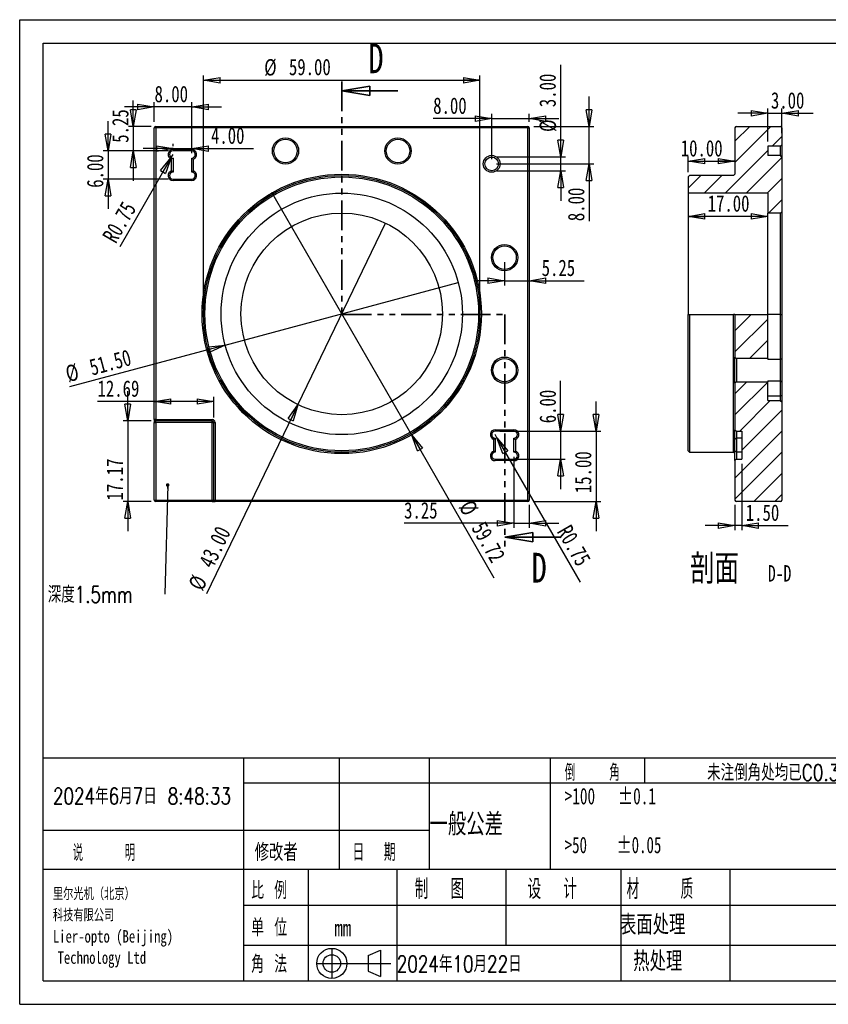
# Model space of a CAD drawing. Header units: millimetres. Extents: x 0 to 297, y 0 to 210.
# Tile 1 of 2: x 0 to 173, y 0 to 210. Entities that reach past the tile are written whole.
import ezdxf

# ---------------------------------------------------------------- set-up
doc = ezdxf.new("R2010")
doc.units = ezdxf.units.MM
doc.linetypes.add('PHANTOM', pattern=[12.7, 6.35, -1.27, 1.27, -1.27, 1.27, -1.27])
doc.layers.add('图层0', color=7, linetype='Continuous', lineweight=25)
doc.styles.add('SLDTEXTSTYLE0', font='TXT', dxfattribs={"width": 0.666667, "bigfont": 'bigfont'})
doc.styles.add('SLDTEXTSTYLE1', font='TXT', dxfattribs={"width": 0.75, "bigfont": 'bigfont'})
doc.styles.add('SLDTEXTSTYLE10', font='TXT', dxfattribs={"width": 0.7})
doc.styles.add('SLDTEXTSTYLE2', font='TXT', dxfattribs={"width": 0.583333, "bigfont": 'bigfont'})
doc.styles.add('SLDTEXTSTYLE3', font='TXT', dxfattribs={"width": 0.681818})
doc.styles.add('SLDTEXTSTYLE4', font='TXT', dxfattribs={"width": 0.666667})
doc.styles.add('SLDTEXTSTYLE7', font='TXT', dxfattribs={"width": 0.625, "bigfont": 'bigfont'})
doc.styles.add('SLDTEXTSTYLE8', font='TXT', dxfattribs={"width": 0.571429, "bigfont": 'bigfont'})
doc.styles.add('SLDTEXTSTYLE9', font='TXT', dxfattribs={"width": 0.75})
doc.dimstyles.new('SLDDIMSTYLE0', dxfattribs={"dimtxt": 3.5, "dimasz": 3.556, "dimexe": 0, "dimexo": 0.0625, "dimgap": 0.875, "dimtad": 1, "dimrnd": 1e-09, "dimzin": 4, "dimdsep": 46, "dimtxsty": 'SLDTEXTSTYLE9', "dimblk1": 'CLOSED', "dimblk2": 'CLOSED', "dimsah": 1, "dimcen": 0.09, "dimadec": 0, "dimazin": 1, "dimtfac": 1, "dimtofl": 0, "dimtmove": 0, "dimatfit": 3, "dimldrblk": 'CLOSED', "dimfxl": 0, "dimfrac": 2, "dimtolj": 1, "dimtzin": 12, "dimarcsym": 0})
doc.dimstyles.new('SLDDIMSTYLE1', dxfattribs={"dimtxt": 3.5, "dimasz": 3.556, "dimexe": 0, "dimexo": 0.0625, "dimgap": 0.875, "dimtad": 1, "dimrnd": 1e-09, "dimzin": 12, "dimdsep": 46, "dimtxsty": 'SLDTEXTSTYLE9', "dimblk1": 'NONE', "dimblk2": 'CLOSED', "dimsah": 1, "dimcen": 0, "dimadec": 0, "dimazin": 3, "dimtfac": 1, "dimtmove": 0, "dimatfit": 3, "dimldrblk": 'NONE', "dimfxl": 0, "dimfrac": 2, "dimtolj": 1, "dimtzin": 12, "dimarcsym": 0})
doc.dimstyles.new('SLDDIMSTYLE2', dxfattribs={"dimtxt": 3.5, "dimasz": 3.556, "dimexe": 0, "dimexo": 0.0625, "dimgap": 0.875, "dimtad": 1, "dimrnd": 1e-09, "dimzin": 4, "dimdsep": 46, "dimtxsty": 'SLDTEXTSTYLE9', "dimblk1": 'CLOSED', "dimblk2": 'CLOSED', "dimsah": 1, "dimcen": 0.09, "dimadec": 0, "dimazin": 1, "dimtfac": 1, "dimtmove": 0, "dimatfit": 0, "dimldrblk": 'CLOSED', "dimfxl": 0, "dimfrac": 2, "dimtolj": 1, "dimtzin": 12, "dimarcsym": 0})
doc.dimstyles.new('SLDDIMSTYLE3', dxfattribs={"dimtxt": 3.5, "dimasz": 3.556, "dimexe": 0, "dimexo": 0.0625, "dimgap": 0.875, "dimtad": 1, "dimrnd": 1e-09, "dimdsep": 46, "dimtxsty": 'SLDTEXTSTYLE9', "dimblk1": 'CLOSED', "dimblk2": 'CLOSED', "dimsah": 1, "dimcen": 0, "dimadec": 0, "dimazin": 2, "dimtfac": 1, "dimtofl": 0, "dimtmove": 0, "dimatfit": 3, "dimldrblk": 'CLOSED', "dimfxl": 0, "dimfrac": 2, "dimtolj": 1, "dimtzin": 12, "dimarcsym": 0})
doc.dimstyles.new('SLDDIMSTYLE4', dxfattribs={"dimtxt": 3.5, "dimasz": 3.556, "dimexe": 0, "dimexo": 0.0625, "dimgap": 0.875, "dimtad": 1, "dimrnd": 1e-09, "dimzin": 4, "dimdsep": 46, "dimtxsty": 'SLDTEXTSTYLE9', "dimblk1": 'NONE', "dimblk2": 'CLOSED', "dimsah": 1, "dimcen": 0, "dimadec": 0, "dimazin": 1, "dimtfac": 1, "dimtmove": 0, "dimatfit": 3, "dimldrblk": 'NONE', "dimfxl": 0, "dimfrac": 2, "dimtolj": 1, "dimtzin": 12, "dimarcsym": 0})
doc.dimstyles.new('SLDDIMSTYLE5', dxfattribs={"dimtxt": 3.5, "dimasz": 3.556, "dimexe": 0, "dimexo": 0.0625, "dimgap": 0.875, "dimtad": 1, "dimrnd": 1e-09, "dimzin": 12, "dimdsep": 46, "dimtxsty": 'SLDTEXTSTYLE9', "dimblk1": 'CLOSED', "dimblk2": 'CLOSED', "dimsah": 1, "dimcen": 0.09, "dimadec": 0, "dimazin": 3, "dimtfac": 1, "dimtmove": 0, "dimatfit": 0, "dimldrblk": 'CLOSED', "dimfxl": 0, "dimfrac": 2, "dimtolj": 1, "dimtzin": 12, "dimarcsym": 0})
doc.dimstyles.new('SLDDIMSTYLE6', dxfattribs={"dimtxt": 3.5, "dimasz": 3.556, "dimexe": 0, "dimexo": 0.0625, "dimgap": 0.875, "dimtad": 1, "dimrnd": 1e-09, "dimzin": 12, "dimdsep": 46, "dimtxsty": 'SLDTEXTSTYLE9', "dimblk1": 'CLOSED', "dimblk2": 'CLOSED', "dimsah": 1, "dimcen": 0.09, "dimadec": 0, "dimazin": 3, "dimtfac": 1, "dimtofl": 0, "dimtmove": 0, "dimatfit": 3, "dimldrblk": 'CLOSED', "dimfxl": 0, "dimfrac": 2, "dimtolj": 1, "dimtzin": 12, "dimarcsym": 0})
doc.dimstyles.new('SLDDIMSTYLE7', dxfattribs={"dimtxt": 0.18, "dimasz": 0.762, "dimexe": 0, "dimexo": 0.0625, "dimgap": 0, "dimtad": 0, "dimtih": 1, "dimtoh": 1, "dimdec": 0, "dimrnd": 1e-09, "dimzin": 0, "dimdsep": 46, "dimtxsty": 'Standard', "dimblk1": 'DOT', "dimblk2": 'DOT', "dimsah": 1, "dimcen": 0.09, "dimadec": 0, "dimazin": 0, "dimtfac": 0.762, "dimtdec": 0, "dimtofl": 0, "dimtmove": 0, "dimatfit": 3, "dimldrblk": 'DOT', "dimfxl": 0, "dimfrac": 2, "dimtolj": 1, "dimtzin": 0, "dimarcsym": 0})

# ---------------------------------------------------------------- blocks, each defined once
blk = doc.blocks.new('_Closed')
at = {"color": 0, "linetype": 'ByBlock', "lineweight": -2}
for p, q in [((-1, 0.166667), (0, 0)), ((-1, 0.166667), (-1, -0.166667)), ((0, 0), (-1, -0.166667)), ((0, 0), (-1, 0))]:
    blk.add_line(p, q, dxfattribs=at)
blk = doc.blocks.new('_D')
at = {"layer": '图层0'}
for p, q in [((39.23, 148.25), (39.23, 198.09)), ((98.23, 148.25), (98.23, 198.09)), ((39.23, 197.09), (98.23, 197.09))]:
    blk.add_line(p, q, dxfattribs=at)
at = {"layer": '图层0', "xscale": 3.556, "yscale": 3.556, "rotation": 180.0000000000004}
blk.add_blockref('_Closed', (39.23, 197.09, 10.09), dxfattribs=at)
at = {"layer": '图层0', "xscale": 3.556, "yscale": 3.556}
blk.add_blockref('_Closed', (98.23, 197.09, 10.09), dxfattribs=at)
at = {"layer": '图层0', "char_height": 3.5, "attachment_point": 1, "style": 'SLDTEXTSTYLE9'}
for s, insert in [('%%c', (52.18, 201.6)), ('59.00', (57.46, 201.66))]:
    blk.add_mtext(s, dxfattribs=dict(at, insert=insert))
blk = doc.blocks.new('_D_1')
at = {"layer": '图层0'}
for q in [(53.8, 173.11), (101.21, 90.99)]:
    blk.add_line((83.65, 121.39), q, dxfattribs=at)
at = {"layer": '图层0', "xscale": 3.556, "yscale": 3.556, "rotation": 120.0000000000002}
blk.add_blockref('_Closed', (83.65, 121.39, 10.09), dxfattribs=at)
at = {"layer": '图层0', "char_height": 3.5, "attachment_point": 1, "rotation": 300, "style": 'SLDTEXTSTYLE9'}
for s, insert in [('%%c', (96.65, 107.9)), ('59.72', (99.34, 103.35))]:
    blk.add_mtext(s, dxfattribs=dict(at, insert=insert))
blk = doc.blocks.new('_None')
blk = doc.blocks.new('_D_2')
at = {"layer": '图层0'}
for p, q in [((32.73, 183), (32.73, 183.51)), ((36.73, 183), (36.73, 183.51)), ((32.73, 182.51), (26.38, 182.51)), ((32.73, 182.51), (36.73, 182.51)), ((36.73, 182.51), (49.88, 182.51))]:
    blk.add_line(p, q, dxfattribs=at)
at = {"layer": '图层0', "xscale": 3.556, "yscale": 3.556}
blk.add_blockref('_Closed', (32.73, 182.51, 0.09), dxfattribs=at)
at = {"layer": '图层0', "xscale": 3.556, "yscale": 3.556, "rotation": 180.0000000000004}
blk.add_blockref('_Closed', (36.73, 182.51, 0.09), dxfattribs=at)
at = {"layer": '图层0', "insert": (40.83, 187.03), "char_height": 3.5, "attachment_point": 1, "style": 'SLDTEXTSTYLE9'}
blk.add_mtext('4.00', dxfattribs=at)
blk = doc.blocks.new('_D_3')
at = {"layer": '图层0'}
for p, q in [((18.85, 182), (18.85, 188.35)), ((31.73, 182), (17.85, 182)), ((18.85, 182), (18.85, 176)), ((31.73, 176), (17.85, 176)), ((18.85, 176), (18.85, 169.65))]:
    blk.add_line(p, q, dxfattribs=at)
at = {"layer": '图层0', "xscale": 3.556, "yscale": 3.556}
for p, rotation in [((18.85, 182, 0.09), 270.0000000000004), ((18.85, 176, 0.09), 90.0000000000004)]:
    blk.add_blockref('_Closed', p, dxfattribs=dict(at, rotation=rotation))
at = {"layer": '图层0', "insert": (14.34, 174.15), "char_height": 3.5, "attachment_point": 1, "rotation": 90, "style": 'SLDTEXTSTYLE9'}
blk.add_mtext('6.00', dxfattribs=at)
blk = doc.blocks.new('_D_4')
at = {"layer": '图层0'}
for p, q in [((28.73, 191.39), (22.38, 191.39)), ((28.73, 188.25), (28.73, 192.39)), ((36.73, 191.39), (28.73, 191.39)), ((36.73, 181.5), (36.73, 192.39)), ((36.73, 191.39), (43.08, 191.39))]:
    blk.add_line(p, q, dxfattribs=at)
at = {"layer": '图层0', "xscale": 3.556, "yscale": 3.556}
blk.add_blockref('_Closed', (28.73, 191.39, 0.09), dxfattribs=at)
at = {"layer": '图层0', "xscale": 3.556, "yscale": 3.556, "rotation": 180.0000000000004}
blk.add_blockref('_Closed', (36.73, 191.39, 0.09), dxfattribs=at)
at = {"layer": '图层0', "insert": (28.78, 195.9), "char_height": 3.5, "attachment_point": 1, "style": 'SLDTEXTSTYLE9'}
blk.add_mtext('8.00', dxfattribs=at)
blk = doc.blocks.new('_D_5')
at = {"layer": '图层0'}
for q in [(21.37, 161.58), (32.73, 181.25)]:
    blk.add_line((32.35, 180.6), q, dxfattribs=at)
at = {"layer": '图层0', "xscale": 3.556, "yscale": 3.556, "rotation": 60.00000000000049}
blk.add_blockref('_Closed', (32.35, 180.6, 0.09), dxfattribs=at)
at = {"layer": '图层0', "insert": (17.49, 163.82), "char_height": 3.5, "attachment_point": 1, "rotation": 60, "style": 'SLDTEXTSTYLE9'}
blk.add_mtext('R0.75', dxfattribs=at)
blk = doc.blocks.new('_D_6')
at = {"layer": '图层0'}
for p, q in [((115.43, 122.25), (115.43, 132.98)), ((102.48, 122.25), (116.43, 122.25)), ((115.43, 122.25), (115.43, 116.25)), ((102.48, 116.25), (116.43, 116.25)), ((115.43, 116.25), (115.43, 109.9))]:
    blk.add_line(p, q, dxfattribs=at)
at = {"layer": '图层0', "xscale": 3.556, "yscale": 3.556}
for p, rotation in [((115.43, 122.25, 0.09), 270.0000000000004), ((115.43, 116.25, 0.09), 90.0000000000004)]:
    blk.add_blockref('_Closed', p, dxfattribs=dict(at, rotation=rotation))
at = {"layer": '图层0', "insert": (110.92, 123.93), "char_height": 3.5, "attachment_point": 1, "rotation": 90, "style": 'SLDTEXTSTYLE9'}
blk.add_mtext('6.00', dxfattribs=at)
blk = doc.blocks.new('_D_7')
at = {"layer": '图层0'}
for q in [(101.48, 121.5), (119.63, 90.05)]:
    blk.add_line((101.85, 120.85), q, dxfattribs=at)
at = {"layer": '图层0', "xscale": 3.556, "yscale": 3.556, "rotation": 120.0000000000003}
blk.add_blockref('_Closed', (101.85, 120.85, 0.09), dxfattribs=at)
at = {"layer": '图层0', "insert": (117.59, 102.59), "char_height": 3.5, "attachment_point": 1, "rotation": 300, "style": 'SLDTEXTSTYLE9'}
blk.add_mtext('R0.75', dxfattribs=at)
blk = doc.blocks.new('_D_8')
at = {"layer": '图层0'}
for p, q in [((123, 122.25), (123, 128.6)), ((106.48, 122.25), (124, 122.25)), ((123, 122.25), (123, 107.25)), ((109.73, 107.25), (124, 107.25)), ((123, 107.25), (123, 100.9))]:
    blk.add_line(p, q, dxfattribs=at)
at = {"layer": '图层0', "xscale": 3.556, "yscale": 3.556}
for p, rotation in [((123, 122.25, 0.09), 270.0000000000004), ((123, 107.25, 0.09), 90.0000000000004)]:
    blk.add_blockref('_Closed', p, dxfattribs=dict(at, rotation=rotation))
at = {"layer": '图层0', "insert": (118.48, 109.02), "char_height": 3.5, "attachment_point": 1, "rotation": 90, "style": 'SLDTEXTSTYLE9'}
blk.add_mtext('15.00', dxfattribs=at)
blk = doc.blocks.new('_D_9')
at = {"layer": '图层0'}
for p, q in [((115.46, 180.75), (115.46, 200.39)), ((101.73, 180.75), (116.46, 180.75)), ((115.46, 177.75), (115.46, 180.75)), ((101.73, 177.75), (116.46, 177.75)), ((115.46, 177.75), (115.46, 171.4))]:
    blk.add_line(p, q, dxfattribs=at)
at = {"layer": '图层0', "xscale": 3.556, "yscale": 3.556}
for p, rotation in [((115.46, 180.75, 0.09), 270.0000000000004), ((115.46, 177.75, 0.09), 90.0000000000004)]:
    blk.add_blockref('_Closed', p, dxfattribs=dict(at, rotation=rotation))
at = {"layer": '图层0', "char_height": 3.5, "attachment_point": 1, "rotation": 90, "style": 'SLDTEXTSTYLE9'}
for s, insert in [('3.00', (110.89, 191.34)), ('%%c', (110.95, 186.06))]:
    blk.add_mtext(s, dxfattribs=dict(at, insert=insert))
blk = doc.blocks.new('_D_10')
at = {"layer": '图层0'}
for p, q in [((121.5, 187.25), (121.5, 193.6)), ((109.73, 187.25), (122.5, 187.25)), ((121.5, 179.25), (121.5, 187.25)), ((101.73, 179.25), (122.5, 179.25)), ((121.5, 179.25), (121.5, 167.03))]:
    blk.add_line(p, q, dxfattribs=at)
at = {"layer": '图层0', "xscale": 3.556, "yscale": 3.556}
for p, rotation in [((121.5, 187.25, 0.09), 270.0000000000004), ((121.5, 179.25, 0.09), 90.0000000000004)]:
    blk.add_blockref('_Closed', p, dxfattribs=dict(at, rotation=rotation))
at = {"layer": '图层0', "insert": (116.99, 167.03), "char_height": 3.5, "attachment_point": 1, "rotation": 90, "style": 'SLDTEXTSTYLE9'}
blk.add_mtext('8.00', dxfattribs=at)
blk = doc.blocks.new('_D_11')
at = {"layer": '图层0'}
for p, q in [((100.73, 180.25), (100.73, 189.91)), ((108.73, 188.25), (108.73, 189.91)), ((100.73, 188.91), (88.24, 188.91)), ((100.73, 188.91), (108.73, 188.91)), ((108.73, 188.91), (115.08, 188.91))]:
    blk.add_line(p, q, dxfattribs=at)
at = {"layer": '图层0', "xscale": 3.556, "yscale": 3.556}
blk.add_blockref('_Closed', (100.73, 188.91, 0.09), dxfattribs=at)
at = {"layer": '图层0', "xscale": 3.556, "yscale": 3.556, "rotation": 180.0000000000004}
blk.add_blockref('_Closed', (108.73, 188.91, 0.09), dxfattribs=at)
at = {"layer": '图层0', "insert": (88.24, 193.42), "char_height": 3.5, "attachment_point": 1, "style": 'SLDTEXTSTYLE9'}
blk.add_mtext('8.00', dxfattribs=at)
blk = doc.blocks.new('_D_12')
at = {"layer": '图层0'}
for q in [(93.6, 153.92), (10.63, 131.68)]:
    blk.add_line((43.85, 140.59), q, dxfattribs=at)
at = {"layer": '图层0', "xscale": 3.556, "yscale": 3.556, "rotation": 15.00000000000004}
blk.add_blockref('_Closed', (43.85, 140.59, -10.01), dxfattribs=at)
at = {"layer": '图层0', "char_height": 3.5, "attachment_point": 1, "rotation": 15, "style": 'SLDTEXTSTYLE9'}
for s, insert in [('51.50', (14.55, 137.46)), ('%%c', (9.46, 136.04))]:
    blk.add_mtext(s, dxfattribs=dict(at, insert=insert))
blk = doc.blocks.new('_D_13')
at = {"layer": '图层0'}
for q in [(78.07, 166.61), (39.9, 87.53)]:
    blk.add_line((59.38, 127.89), q, dxfattribs=at)
at = {"layer": '图层0', "xscale": 3.556, "yscale": 3.556, "rotation": 64.23899729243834}
blk.add_blockref('_Closed', (59.38, 127.89, -10.01), dxfattribs=at)
at = {"layer": '图层0', "char_height": 3.5, "attachment_point": 1, "rotation": 64.239, "style": 'SLDTEXTSTYLE9'}
for s, insert in [('43.00', (38.09, 94.27)), ('%%c', (35.84, 89.49))]:
    blk.add_mtext(s, dxfattribs=dict(at, insert=insert))
blk = doc.blocks.new('_D_14')
at = {"layer": '图层0'}
for p, q in [((103.48, 158.25), (103.48, 153.32)), ((103.48, 154.32), (97.13, 154.32)), ((103.48, 154.32), (108.73, 154.32)), ((108.73, 154.32), (120.44, 154.32))]:
    blk.add_line(p, q, dxfattribs=at)
at = {"layer": '图层0', "xscale": 3.556, "yscale": 3.556}
blk.add_blockref('_Closed', (103.48, 154.32, -10.01), dxfattribs=at)
at = {"layer": '图层0', "xscale": 3.556, "yscale": 3.556, "rotation": 180.0000000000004}
blk.add_blockref('_Closed', (108.73, 154.32, -10.01), dxfattribs=at)
at = {"layer": '图层0', "insert": (111.39, 158.83), "char_height": 3.5, "attachment_point": 1, "style": 'SLDTEXTSTYLE9'}
blk.add_mtext('5.25', dxfattribs=at)
blk = doc.blocks.new('_D_15')
at = {"layer": '图层0'}
for p, q in [((105.48, 116.75), (105.48, 101.59)), ((108.73, 106.55), (108.73, 101.59)), ((105.48, 102.59), (82.03, 102.59)), ((105.48, 102.59), (108.73, 102.59)), ((108.73, 102.59), (115.08, 102.59))]:
    blk.add_line(p, q, dxfattribs=at)
at = {"layer": '图层0', "xscale": 3.556, "yscale": 3.556}
blk.add_blockref('_Closed', (105.48, 102.59, -10.01), dxfattribs=at)
at = {"layer": '图层0', "xscale": 3.556, "yscale": 3.556, "rotation": 180.0000000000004}
blk.add_blockref('_Closed', (108.73, 102.59, -10.01), dxfattribs=at)
at = {"layer": '图层0', "insert": (82.03, 107.1), "char_height": 3.5, "attachment_point": 1, "style": 'SLDTEXTSTYLE9'}
blk.add_mtext('3.25', dxfattribs=at)
blk = doc.blocks.new('_D_16')
at = {"layer": '图层0'}
for p, q in [((24.23, 187.25), (24.23, 192.8)), ((28.03, 187.25), (23.23, 187.25)), ((24.23, 187.25), (24.23, 182)), ((31.73, 182), (23.23, 182)), ((24.23, 182), (24.23, 175.65))]:
    blk.add_line(p, q, dxfattribs=at)
at = {"layer": '图层0', "xscale": 3.556, "yscale": 3.556}
for p, rotation in [((24.23, 187.25, -10.01), 270.0000000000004), ((24.23, 182, -10.01), 90.0000000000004)]:
    blk.add_blockref('_Closed', p, dxfattribs=dict(at, rotation=rotation))
at = {"layer": '图层0', "insert": (19.72, 183.75), "char_height": 3.5, "attachment_point": 1, "rotation": 90, "style": 'SLDTEXTSTYLE9'}
blk.add_mtext('5.25', dxfattribs=at)
blk = doc.blocks.new('_D_17')
at = {"layer": '图层0'}
for p, q in [((23.05, 124.42), (23.05, 130.77)), ((28.03, 124.42), (22.05, 124.42)), ((23.05, 124.42), (23.05, 107.25)), ((28.03, 107.25), (22.05, 107.25)), ((23.05, 107.25), (23.05, 100.9))]:
    blk.add_line(p, q, dxfattribs=at)
at = {"layer": '图层0', "xscale": 3.556, "yscale": 3.556}
for p, rotation in [((23.05, 124.42, -10.01), 270.0000000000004), ((23.05, 107.25, -10.01), 90.0000000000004)]:
    blk.add_blockref('_Closed', p, dxfattribs=dict(at, rotation=rotation))
at = {"layer": '图层0', "insert": (18.54, 107.46), "char_height": 3.5, "attachment_point": 1, "rotation": 90, "style": 'SLDTEXTSTYLE9'}
blk.add_mtext('17.17', dxfattribs=at)
blk = doc.blocks.new('_D_18')
at = {"layer": '图层0'}
for p, q in [((28.73, 128.57), (16.61, 128.57)), ((41.41, 128.57), (28.73, 128.57)), ((41.41, 125.12), (41.41, 129.57))]:
    blk.add_line(p, q, dxfattribs=at)
at = {"layer": '图层0', "xscale": 3.556, "yscale": 3.556, "rotation": 180.0000000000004}
blk.add_blockref('_Closed', (28.73, 128.57, -10.01), dxfattribs=at)
at = {"layer": '图层0', "xscale": 3.556, "yscale": 3.556}
blk.add_blockref('_Closed', (41.41, 128.57, -10.01), dxfattribs=at)
at = {"layer": '图层0', "insert": (16.61, 133.08), "char_height": 3.5, "attachment_point": 1, "style": 'SLDTEXTSTYLE9'}
blk.add_mtext('12.69', dxfattribs=at)
blk = doc.blocks.new('SW_NOTE_0')
at = {"layer": '图层0', "color": 0, "insert": (-24.98, 1.7), "char_height": 3.5, "attachment_point": 1, "style": 'SLDTEXTSTYLE1'}
blk.add_mtext('深度1.5mm', dxfattribs=at)
blk = doc.blocks.new('_Dot')
at = {"color": 0, "linetype": 'ByBlock', "lineweight": -2}
blk.add_line((-0.5, 0), (-1, 0), dxfattribs=at)
at = {"color": 0, "linetype": 'ByBlock', "const_width": 0.5}
blk.add_lwpolyline([(-0.25, 0, 1), (0.25, 0, 1)], format="xyb", close=True, dxfattribs=at)
blk = doc.blocks.new('_D_27')
at = {"layer": '图层0'}
for p, q in [((142.63, 177.45), (142.63, 180.82)), ((142.63, 179.82), (152.63, 179.82))]:
    blk.add_line(p, q, dxfattribs=at)
at = {"layer": '图层0', "xscale": 3.556, "yscale": 3.556, "rotation": 180.0000000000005}
blk.add_blockref('_Closed', (142.63, 179.82, 36.98), dxfattribs=at)
at = {"layer": '图层0', "xscale": 3.556, "yscale": 3.556}
blk.add_blockref('_Closed', (152.63, 179.82, 36.98), dxfattribs=at)
at = {"layer": '图层0', "insert": (141.07, 184.33), "char_height": 3.5, "attachment_point": 1, "style": 'SLDTEXTSTYLE9'}
blk.add_mtext('10.00', dxfattribs=at)
blk = doc.blocks.new('_D_28')
at = {"layer": '图层0'}
blk.add_line((159.63, 168.05), (142.63, 168.05), dxfattribs=at)
at = {"layer": '图层0', "xscale": 3.556, "yscale": 3.556, "rotation": 180.0000000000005}
blk.add_blockref('_Closed', (142.63, 168.05, 36.98), dxfattribs=at)
at = {"layer": '图层0', "xscale": 3.556, "yscale": 3.556}
blk.add_blockref('_Closed', (159.63, 168.05, 36.98), dxfattribs=at)
at = {"layer": '图层0', "insert": (146.81, 172.56), "char_height": 3.5, "attachment_point": 1, "style": 'SLDTEXTSTYLE9'}
blk.add_mtext('17.00', dxfattribs=at)
blk = doc.blocks.new('_D_29')
at = {"layer": '图层0'}
for p, q in [((154.13, 115.25), (154.13, 101.1)), ((152.63, 106.55), (152.63, 101.1)), ((152.63, 102.1), (146.28, 102.1)), ((154.13, 102.1), (152.63, 102.1)), ((154.13, 102.1), (164.01, 102.1))]:
    blk.add_line(p, q, dxfattribs=at)
at = {"layer": '图层0', "xscale": 3.556, "yscale": 3.556}
blk.add_blockref('_Closed', (152.63, 102.1, 36.98), dxfattribs=at)
at = {"layer": '图层0', "xscale": 3.556, "yscale": 3.556, "rotation": 180.0000000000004}
blk.add_blockref('_Closed', (154.13, 102.1, 36.98), dxfattribs=at)
at = {"layer": '图层0', "insert": (154.95, 106.61), "char_height": 3.5, "attachment_point": 1, "style": 'SLDTEXTSTYLE9'}
blk.add_mtext('1.50', dxfattribs=at)
blk = doc.blocks.new('_D_30')
at = {"layer": '图层0'}
for p, q in [((159.63, 190.03), (153.28, 190.03)), ((159.63, 184), (159.63, 191.03)), ((159.63, 190.03), (162.63, 190.03)), ((162.63, 185.8), (162.63, 191.03)), ((162.63, 190.03), (169.36, 190.03))]:
    blk.add_line(p, q, dxfattribs=at)
at = {"layer": '图层0', "xscale": 3.556, "yscale": 3.556}
blk.add_blockref('_Closed', (159.63, 190.03, 36.98), dxfattribs=at)
at = {"layer": '图层0', "xscale": 3.556, "yscale": 3.556, "rotation": 180.0000000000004}
blk.add_blockref('_Closed', (162.63, 190.03, 36.98), dxfattribs=at)
at = {"layer": '图层0', "insert": (160.31, 194.54), "char_height": 3.5, "attachment_point": 1, "style": 'SLDTEXTSTYLE9'}
blk.add_mtext('3.00', dxfattribs=at)

msp = doc.modelspace()

# ---------------------------------------------------------------- hatches: boundary and pattern name
at = {"layer": '图层0', "linetype": 'Continuous', "lineweight": 18}
h = msp.add_hatch(dxfattribs=at)
h.set_pattern_fill('ANSI31', color=256, angle=3e-322, style=0)
edge = h.paths.add_edge_path(flags=0)
edge.add_line((159.631, 183.001), (162.331, 183.001))
edge.add_line((162.331, 183.001), (162.631, 183.301))
edge.add_line((162.631, 183.301), (162.631, 186.951))
edge.add_arc((162.331, 186.951), 0.3, 0, 90)
edge.add_line((162.331, 187.251), (152.931, 187.251))
edge.add_arc((152.931, 186.951), 0.3, 90, 180)
edge.add_line((152.631, 186.951), (152.631, 177.051))
edge.add_line((152.631, 177.051), (152.331, 176.751))
edge.add_line((152.331, 176.751), (142.931, 176.751))
edge.add_line((142.931, 176.751), (142.631, 176.451))
edge.add_line((142.631, 176.451), (142.631, 173.001))
edge.add_line((142.631, 173.001), (159.631, 173.001))
edge.add_line((159.631, 173.001), (159.631, 168.751))
edge.add_line((159.631, 168.751), (162.331, 168.751))
edge.add_line((162.331, 168.751), (162.631, 169.051))
edge.add_line((162.631, 169.051), (162.631, 180.701))
edge.add_line((162.631, 180.701), (162.331, 181.001))
edge.add_line((162.331, 181.001), (159.631, 181.001))
edge.add_line((159.631, 181.001), (159.631, 183.001))
h = msp.add_hatch(dxfattribs=at)
h.set_pattern_fill('ANSI31', color=256, angle=3e-322, style=0)
edge = h.paths.add_edge_path(flags=0)
edge.add_line((152.931, 137.75), (159.631, 137.75))
edge.add_line((159.631, 137.75), (159.631, 147.132))
edge.add_line((159.631, 147.132), (152.631, 147.132))
edge.add_line((152.631, 147.132), (152.631, 138.05))
edge.add_spline(control_points=[(152.631, 138.05), (152.731, 137.95), (152.831, 137.85), (152.931, 137.75)], knot_values=[0.0047591, 0.0047591, 0.0047591, 0.0047591, 0.0051835, 0.0051835, 0.0051835, 0.0051835], weights=[1, 1, 1, 1], degree=3, periodic=0)
h = msp.add_hatch(dxfattribs=at)
h.set_pattern_fill('ANSI31', color=256, angle=3e-322, style=0)
edge = h.paths.add_edge_path(flags=0)
edge.add_line((154.131, 116.251), (152.931, 116.251))
edge.add_line((152.931, 116.251), (152.631, 115.951))
edge.add_line((152.631, 115.951), (152.631, 107.551))
edge.add_arc((152.931, 107.551), 0.3, 180, 270)
edge.add_line((152.931, 107.251), (162.331, 107.251))
edge.add_arc((162.331, 107.551), 0.3, 270, 360)
edge.add_line((162.631, 107.551), (162.631, 128.453))
edge.add_spline(control_points=[(162.631, 128.453), (162.58, 128.505), (162.528, 128.556), (162.476, 128.608), (162.428, 128.657), (162.38, 128.705), (162.331, 128.753)], knot_values=[0.0011212, 0.0011212, 0.0011212, 0.0011212, 0.001341, 0.001341, 0.001341, 0.0015458, 0.0015458, 0.0015458, 0.0015458], weights=[1, 1, 1, 1, 1, 1, 1], degree=3, periodic=0)
edge.add_line((162.331, 128.753), (159.631, 128.753))
edge.add_line((159.631, 128.753), (159.631, 132.752))
edge.add_line((159.631, 132.752), (152.931, 132.752))
edge.add_spline(control_points=[(152.931, 132.752), (152.831, 132.652), (152.731, 132.552), (152.631, 132.452)], knot_values=[0.0121784, 0.0121784, 0.0121784, 0.0121784, 0.0126031, 0.0126031, 0.0126031, 0.0126031], weights=[1, 1, 1, 1], degree=3, periodic=0)
edge.add_line((152.631, 132.452), (152.631, 122.551))
edge.add_line((152.631, 122.551), (152.931, 122.251))
edge.add_line((152.931, 122.251), (154.131, 122.251))
edge.add_line((154.131, 122.251), (154.131, 116.251))

# ---------------------------------------------------------------- linework, layer by layer
at = {"color": 7, "linetype": 'PHANTOM', "lineweight": 35}
for p, q in [((68.725, 196.851), (68.725, 147.132)), ((68.725, 147.132), (103.539, 147.132)), ((103.539, 147.132), (103.539, 97.651))]:
    msp.add_line(p, q, dxfattribs=at)
at = {"color": 7, "linetype": 'Continuous', "lineweight": 35}
for p, q in [((80.725, 194.851), (68.725, 194.851)), ((115.539, 99.651), (103.539, 99.651))]:
    msp.add_line(p, q, dxfattribs=at)
at = {"color": 7, "linetype": 'Continuous', "lineweight": 25}
for p, q in [((29.025, 186.951), (28.725, 186.951)), ((28.725, 124.718), (28.725, 186.951)), ((29.025, 186.951), (29.025, 187.251)), ((29.025, 187.251), (108.425, 187.251)), ((108.425, 186.951), (29.025, 186.951)), ((29.025, 186.951), (29.025, 124.718)), ((108.425, 186.951), (108.425, 187.251)), ((108.425, 186.951), (108.725, 186.951)), ((108.425, 107.551), (108.425, 186.951)), ((108.725, 186.951), (108.725, 107.551)), ((152.631, 186.951), (152.631, 177.051)), ((152.931, 187.251), (162.331, 187.251)), ((162.631, 186.951), (162.631, 183.301)), ((159.631, 183.001), (159.631, 181.001)), ((162.331, 183.001), (159.631, 183.001)), ((162.331, 183.001), (162.631, 183.301)), ((162.331, 181.001), (162.331, 183.001)), ((162.631, 183.301), (162.631, 180.701)), ((32.725, 182.301), (32.725, 182.001)), ((32.725, 182.301), (36.725, 182.301)), ((36.725, 182.001), (32.725, 182.001)), ((36.725, 182.301), (36.725, 182.001)), ((162.331, 181.001), (159.631, 181.001)), ((162.631, 180.701), (162.331, 181.001)), ((162.631, 180.701), (162.631, 169.051)), ((32.425, 177.757), (32.425, 180.245)), ((32.725, 180.501), (32.725, 177.501)), ((36.725, 177.501), (36.725, 180.501)), ((37.025, 180.245), (37.025, 177.757)), ((142.931, 176.751), (142.631, 176.451)), ((142.631, 176.451), (142.631, 173.001)), ((152.331, 176.751), (142.931, 176.751)), ((152.331, 176.751), (152.631, 177.051)), ((32.725, 176.001), (32.725, 175.701)), ((32.725, 176.001), (36.725, 176.001)), ((36.725, 175.701), (32.725, 175.701)), ((36.725, 176.001), (36.725, 175.701)), ((159.631, 173.001), (142.631, 173.001)), ((142.631, 173.001), (142.631, 147.132)), ((159.631, 173.001), (159.631, 168.751)), ((162.331, 168.751), (159.631, 168.751)), ((159.631, 147.132), (159.631, 168.751)), ((162.331, 168.751), (162.631, 169.051)), ((162.331, 147.132), (162.331, 168.751)), ((162.631, 169.051), (162.631, 147.132)), ((142.631, 118.051), (142.631, 147.132)), ((142.631, 147.132), (142.931, 147.132)), ((142.931, 147.132), (142.931, 117.751)), ((142.931, 147.132), (152.331, 147.132)), ((152.331, 117.751), (152.331, 147.132)), ((152.631, 147.132), (152.331, 147.132)), ((152.631, 147.132), (152.631, 138.05)), ((152.631, 147.132), (159.631, 147.132)), ((159.631, 137.75), (159.631, 147.132)), ((162.331, 147.132), (159.631, 147.132)), ((162.331, 137.542), (162.331, 147.132)), ((162.331, 147.132), (162.631, 147.132)), ((162.631, 147.132), (162.631, 137.731)), ((152.631, 138.05), (152.931, 137.75)), ((152.631, 132.452), (152.631, 138.05)), ((152.931, 137.75), (152.931, 132.752)), ((159.631, 137.75), (152.931, 137.75)), ((159.631, 137.75), (159.631, 137.542)), ((162.331, 137.542), (159.631, 137.542)), ((162.331, 132.96), (162.331, 137.542)), ((162.631, 137.731), (162.631, 132.771)), ((152.931, 132.752), (152.631, 132.452)), ((152.631, 132.452), (152.631, 122.551)), ((152.931, 132.752), (159.631, 132.752)), ((159.631, 132.96), (162.331, 132.96)), ((159.631, 132.96), (159.631, 132.752)), ((159.631, 128.753), (159.631, 132.752)), ((162.331, 129.751), (162.331, 132.96)), ((162.631, 132.771), (162.631, 129.751)), ((159.631, 129.751), (162.331, 129.751)), ((159.631, 128.753), (162.331, 128.753)), ((162.331, 128.753), (162.331, 129.751)), ((162.631, 129.751), (162.331, 129.751)), ((162.631, 129.751), (162.631, 128.453)), ((162.631, 128.453), (162.631, 107.551)), ((29.025, 124.718), (28.725, 124.718)), ((28.725, 124.718), (28.725, 124.118)), ((28.725, 124.118), (29.025, 124.118)), ((28.725, 107.551), (28.725, 124.118)), ((29.025, 124.418), (29.025, 124.718)), ((29.025, 124.718), (41.111, 124.718)), ((41.111, 124.418), (29.025, 124.418)), ((29.025, 124.118), (29.025, 124.418)), ((41.111, 124.118), (29.025, 124.118)), ((29.025, 124.118), (29.025, 107.551)), ((41.111, 124.418), (41.111, 124.718)), ((41.111, 124.118), (41.111, 124.418)), ((41.111, 107.551), (41.111, 124.118)), ((41.111, 124.118), (41.411, 124.118)), ((41.411, 107.551), (41.411, 124.118)), ((41.411, 124.118), (41.711, 124.118)), ((41.711, 124.118), (41.711, 107.551)), ((101.475, 122.551), (101.475, 122.251)), ((101.475, 122.551), (105.475, 122.551)), ((105.475, 122.251), (101.475, 122.251)), ((105.475, 122.551), (105.475, 122.251)), ((152.631, 122.551), (152.931, 122.251)), ((152.631, 120.495), (152.631, 122.551)), ((152.931, 122.251), (154.131, 122.251)), ((152.931, 122.251), (152.931, 120.751)), ((154.131, 122.251), (154.131, 116.251)), ((101.175, 118.007), (101.175, 120.495)), ((101.475, 120.751), (101.475, 117.751)), ((105.475, 117.751), (105.475, 120.751)), ((105.775, 120.495), (105.775, 118.007)), ((152.631, 118.007), (152.631, 120.495)), ((154.131, 120.751), (152.931, 120.751)), ((152.931, 120.751), (152.931, 117.751)), ((142.631, 118.051), (142.931, 117.751)), ((142.931, 117.751), (152.331, 117.751)), ((152.331, 117.751), (152.631, 117.451)), ((152.631, 115.951), (152.631, 118.007)), ((154.131, 117.751), (152.931, 117.751)), ((152.931, 117.751), (152.931, 116.251)), ((101.475, 116.251), (105.475, 116.251)), ((101.475, 116.251), (101.475, 115.951)), ((105.475, 115.951), (101.475, 115.951)), ((105.475, 116.251), (105.475, 115.951)), ((152.931, 116.251), (152.631, 115.951)), ((152.631, 115.951), (152.631, 107.551)), ((152.931, 116.251), (154.131, 116.251)), ((28.725, 107.551), (29.025, 107.551)), ((29.025, 107.551), (41.111, 107.551)), ((29.025, 107.251), (29.025, 107.551)), ((41.111, 107.251), (29.025, 107.251)), ((41.111, 107.551), (41.411, 107.551)), ((41.111, 107.251), (41.111, 107.551)), ((41.111, 107.251), (41.711, 107.251)), ((41.411, 107.551), (41.711, 107.551)), ((41.711, 107.251), (41.711, 107.551)), ((41.711, 107.551), (108.425, 107.551)), ((108.425, 107.251), (41.711, 107.251)), ((108.425, 107.551), (108.725, 107.551)), ((108.425, 107.251), (108.425, 107.551)), ((162.331, 107.251), (152.931, 107.251))]:
    msp.add_line(p, q, dxfattribs=at)
for centre, radius in [((56.725, 182.001), 2.8), ((80.725, 182.001), 2.8), ((56.725, 182.001), 2.5), ((80.725, 182.001), 2.5), ((100.725, 179.251), 1.8), ((100.725, 179.251), 1.461), ((68.725, 147.251), 29.8), ((68.725, 147.251), 29.5), ((68.725, 147.251), 29.2), ((68.725, 147.251), 25.75), ((68.725, 147.251), 21.5), ((103.475, 159.251), 2.8), ((103.475, 159.251), 2.5), ((103.475, 135.251), 2.8), ((103.475, 135.251), 2.5)]:
    msp.add_circle(centre, radius, dxfattribs=at)
for centre, radius, start, end in [((29.025, 186.951), 0.3, 90, 180), ((108.425, 186.951), 0.3, 0, 90), ((152.931, 186.951), 0.3, 90, 180), ((162.331, 186.951), 0.3, 0, 90), ((32.725, 181.251), 1.05, 90, 253.39845), ((32.725, 181.251), 0.75, 90, 270), ((36.725, 181.251), 1.05, 286.60155, 90), ((36.725, 181.251), 0.75, 270, 90), ((32.725, 176.751), 1.05, 106.60155, 270), ((32.725, 176.751), 0.75, 90, 270), ((36.725, 176.751), 1.05, 270, 73.39845), ((36.725, 176.751), 0.75, 270, 90), ((29.025, 124.718), 0.3, 180, 270), ((41.111, 124.118), 0.6, 0, 90), ((41.111, 124.118), 0.3, 0, 90), ((101.475, 121.501), 1.05, 90, 253.39845), ((101.475, 121.501), 0.75, 90, 270), ((105.475, 121.501), 1.05, 286.60155, 90), ((105.475, 121.501), 0.75, 270, 90), ((101.475, 117.001), 1.05, 106.60155, 270), ((101.475, 117.001), 0.75, 90, 270), ((105.475, 117.001), 1.05, 270, 73.39845), ((105.475, 117.001), 0.75, 270, 90), ((29.025, 107.551), 0.3, 180, 270), ((41.711, 107.551), 0.3, 180, 270), ((108.425, 107.551), 0.3, 270, 0), ((152.931, 107.551), 0.3, 180, 270), ((162.331, 107.551), 0.3, 270, 0)]:
    msp.add_arc(centre, radius, start, end, dxfattribs=at)
for points in [[(32.725, 180.501), (32.63, 180.405), (32.529, 180.322), (32.425, 180.245)], [(36.725, 180.501), (36.821, 180.405), (36.922, 180.322), (37.025, 180.245)], [(32.725, 177.501), (32.63, 177.597), (32.529, 177.68), (32.425, 177.757)], [(36.725, 177.501), (36.821, 177.597), (36.922, 177.68), (37.025, 177.757)], [(162.331, 137.542), (162.431, 137.607), (162.531, 137.67), (162.631, 137.731)], [(162.331, 132.96), (162.431, 132.895), (162.531, 132.832), (162.631, 132.771)], [(162.631, 128.453), (162.531, 128.553), (162.431, 128.653), (162.331, 128.753)], [(101.475, 120.751), (101.38, 120.655), (101.279, 120.572), (101.175, 120.495)], [(105.475, 120.751), (105.571, 120.655), (105.672, 120.572), (105.775, 120.495)], [(152.931, 120.751), (152.836, 120.655), (152.735, 120.572), (152.631, 120.495)], [(101.475, 117.751), (101.38, 117.847), (101.279, 117.93), (101.175, 118.007)], [(105.475, 117.751), (105.571, 117.847), (105.672, 117.93), (105.775, 118.007)], [(152.931, 117.751), (152.836, 117.847), (152.735, 117.93), (152.631, 118.007)]]:
    msp.add_open_spline(points, degree=3, dxfattribs=at)
at = {"layer": '图层0'}
for p, q in [((0, 0), (0, 210)), ((0, 210), (297, 210)), ((5, 4.983), (5, 204.983)), ((5, 204.983), (292, 204.983)), ((113.177, 52.5), (113.177, 28.741)), ((292, 52.5), (5, 52.5)), ((47.757, 52.5), (47.757, 4.983)), ((68.192, 52.5), (68.192, 28.741)), ((87.378, 52.5), (87.378, 28.741)), ((133.321, 52.5), (133.321, 47.207)), ((47.757, 47.207), (221.353, 47.207)), ((5, 37.142), (47.757, 37.142)), ((47.757, 37.142), (87.378, 37.142)), ((221.353, 28.741), (5, 28.741)), ((61.596, 28.741), (61.596, 4.983)), ((80.467, 28.741), (80.467, 4.983)), ((103.741, 28.741), (103.741, 12.61)), ((128.274, 28.741), (128.274, 4.983)), ((151.548, 28.741), (151.548, 4.983)), ((221.353, 21.063), (47.757, 21.063)), ((47.757, 12.61), (198, 12.61)), ((66.603, 11.936), (66.603, 5.501)), ((74.36, 10.385), (76.988, 11.539)), ((76.988, 11.539), (76.988, 5.898)), ((63.386, 8.719), (79.167, 8.719)), ((74.36, 10.385), (74.36, 7.052)), ((5, 4.983), (292, 4.983)), ((0, 0), (297, 0))]:
    msp.add_line(p, q, dxfattribs=at)
at = {"layer": '图层0', "color": 7, "linetype": 'Continuous', "lineweight": 25}
msp.add_line((74.36, 7.052), (76.988, 5.898), dxfattribs=at)
at = {"layer": '图层0'}
for radius in [3.218, 1.867]:
    msp.add_circle((66.603, 8.719), radius, dxfattribs=at)

# ---------------------------------------------------------------- block references
at = {"color": 7, "linetype": 'Continuous', "lineweight": 35, "xscale": 6, "yscale": 6, "rotation": 180.0000000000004}
for p in [(68.725, 194.851), (103.539, 99.651)]:
    msp.add_blockref('_Closed', p, dxfattribs=at)
at = {"layer": '图层0'}
msp.add_blockref('SW_NOTE_0', (30.953, 87.457), dxfattribs=at)

# ---------------------------------------------------------------- texts
at = {"color": 7, "linetype": 'Continuous', "char_height": 6.35, "attachment_point": 1, "style": 'SLDTEXTSTYLE9'}
for insert in [(74.425, 204.938), (109.239, 96.292)]:
    msp.add_mtext('D', dxfattribs=dict(at, insert=insert))
at = {"layer": '图层0'}
for s, insert, char_height, attachment_point, style in [('剖面', (148.271, 96.051), 6.35, 2, 'SLDTEXTSTYLE1'), ('D-D', (162.169, 93.664), 3.5, 2, 'SLDTEXTSTYLE10'), ('倒    角', (116.302, 51.174), 3.5, 1, 'SLDTEXTSTYLE2'), ('未注倒角处均已C0.3倒角之', (146.686, 51.174), 3.5, 1, 'SLDTEXTSTYLE1'), ('2024年6月7日 8:48:33', (7.093, 46.153), 3.5, 1, 'SLDTEXTSTYLE1'), ('>100   ±0.1', (116.302, 46.153), 3.5, 1, 'SLDTEXTSTYLE3'), ('一般公差', (87.447, 40.788), 4.7625, 1, 'SLDTEXTSTYLE1'), ('>50    ±0.05', (116.302, 35.738), 3.5, 1, 'SLDTEXTSTYLE4'), ('说     明', (11.326, 34.076), 3.5, 1, 'SLDTEXTSTYLE8'), ('修改者', (50.147, 34.275), 3.7042, 1, 'SLDTEXTSTYLE1'), ('日  期', (71.016, 34.275), 3.7042, 1, 'SLDTEXTSTYLE7'), ('材    质', (129.511, 26.696), 4.2333, 1, 'SLDTEXTSTYLE2'), ('里尔光机（北京）', (7.093, 24.869), 2.6458, 1, 'SLDTEXTSTYLE1'), ('比 例', (49.417, 26.17), 3.7042, 1, 'SLDTEXTSTYLE0'), ('制  图', (84.297, 26.696), 4.2333, 1, 'SLDTEXTSTYLE7'), ('设  计', (108.378, 26.696), 4.2333, 1, 'SLDTEXTSTYLE7'), ('科技有限公司', (7.093, 20.341), 2.6458, 1, 'SLDTEXTSTYLE1'), ('表面处理', (128.1, 19.095), 4.2333, 1, 'SLDTEXTSTYLE1'), ('单 位', (49.417, 18.22), 3.7042, 1, 'SLDTEXTSTYLE0'), ('mm', (67.175, 18.022), 3.5, 1, 'SLDTEXTSTYLE9'), ('Lier-opto (Beijing)', (7.093, 15.813), 2.64583, 1, 'SLDTEXTSTYLE9'), ('Technology Ltd', (8.085, 11.285), 2.64583, 1, 'SLDTEXTSTYLE9'), ('角 法', (49.417, 10.418), 3.7042, 1, 'SLDTEXTSTYLE0'), ('2024年10月22日', (80.467, 10.363), 3.5, 1, 'SLDTEXTSTYLE1'), ('热处理', (130.923, 11.293), 4.2333, 1, 'SLDTEXTSTYLE1')]:
    msp.add_mtext(s, dxfattribs=dict(at, insert=insert, char_height=char_height, attachment_point=attachment_point, style=style))

# ---------------------------------------------------------------- dimensions: what is measured, and where the dimension line sits
dim = msp.add_linear_dim(base=(98.225, 199.897), p1=(39.225, 147.251), p2=(98.225, 147.251), text='%%c<>', dimstyle='SLDDIMSTYLE0', dxfattribs=at)
dim.commit()
dim.dimension.update_dxf_attribs({"geometry": '_D', "text_midpoint": (60.636, 199.897), "dimtype": 160})
dim = msp.add_linear_dim(base=(112.655, 180.751), p1=(100.725, 177.751), p2=(100.725, 180.751), angle=90, text='%%c<>', dimstyle='SLDDIMSTYLE2', dxfattribs=at)
dim.commit()
dim.dimension.update_dxf_attribs({"geometry": '_D_9', "text_midpoint": (112.655, 193.23), "dimtype": 160})
for base, p1, p2, dimstyle, picture, middle in [((28.725, 194.17), (36.725, 180.501), (28.725, 187.251), 'SLDDIMSTYLE2', '_D_4', (33.306, 194.17)), ((108.725, 191.69), (100.725, 179.251), (108.725, 187.251), 'SLDDIMSTYLE2', '_D_11', (92.768, 191.69)), ((162.631, 190.026), (159.631, 183.001), (162.631, 184.801), 'SLDDIMSTYLE2', '_D_30', (164.838, 190.026)), ((36.725, 185.292), (32.725, 182.001), (36.725, 182.001), 'SLDDIMSTYLE2', '_D_2', (45.358, 185.292)), ((108.725, 154.319), (103.475, 159.251), (108.725, 186.951), 'SLDDIMSTYLE5', '_D_14', (115.912, 154.319)), ((152.631, 179.821), (142.631, 176.451), (152.631, 177.051), 'SLDDIMSTYLE0', '_D_27', (146.886, 179.821)), ((28.725, 128.567), (41.411, 124.118), (28.725, 124.718), 'SLDDIMSTYLE6', '_D_18', (22.43, 128.567)), ((108.725, 102.585), (105.475, 117.751), (108.725, 107.551), 'SLDDIMSTYLE5', '_D_15', (86.554, 102.585)), ((152.631, 102.098), (154.131, 116.251), (152.631, 107.551), 'SLDDIMSTYLE2', '_D_29', (159.48, 102.098))]:
    dim = msp.add_linear_dim(base=base, p1=p1, p2=p2, dimstyle=dimstyle, dxfattribs=at)
    dim.commit()
    dim.dimension.update_dxf_attribs({"geometry": picture, "text_midpoint": middle, "dimtype": 160})
for base, p1, p2, angle, dimstyle, picture, middle in [((118.725, 187.251), (100.725, 179.251), (108.725, 187.251), 90, 'SLDDIMSTYLE2', '_D_10', (118.725, 171.553)), ((24.23, 182.001), (29.025, 187.251), (32.725, 182.001), 90, 'SLDDIMSTYLE5', '_D_16', (24.23, 188.275)), ((16.072, 176.001), (32.725, 182.001), (32.725, 176.001), 90, 'SLDDIMSTYLE2', '_D_3', (16.072, 178.678)), ((142.631, 168.053), (159.631, 173.001), (142.631, 176.451), 0, 'SLDDIMSTYLE0', '_D_28', (152.631, 168.053)), ((112.655, 116.251), (101.475, 122.251), (101.475, 116.251), 90, 'SLDDIMSTYLE2', '_D_6', (112.655, 128.456)), ((23.053, 107.251), (29.025, 124.418), (29.025, 107.251), 90, 'SLDDIMSTYLE5', '_D_17', (23.053, 113.276)), ((120.218, 107.251), (105.475, 122.251), (108.725, 107.251), 90, 'SLDDIMSTYLE2', '_D_8', (120.218, 114.843))]:
    dim = msp.add_linear_dim(base=base, p1=p1, p2=p2, angle=angle, dimstyle=dimstyle, dxfattribs=at)
    dim.commit()
    dim.dimension.update_dxf_attribs({"geometry": picture, "text_midpoint": middle, "dimtype": 160})
for center, mpoint, picture, middle in [((32.725, 181.251), (32.35, 180.602), '_D_5', (24.23, 166.537)), ((101.475, 121.501), (101.85, 120.852), '_D_7', (116.726, 95.086))]:
    dim = msp.add_radius_dim(center=center, mpoint=mpoint, dimstyle='SLDDIMSTYLE3', dxfattribs=at)
    dim.commit()
    dim.dimension.update_dxf_attribs({"geometry": picture, "text_midpoint": middle, "dimtype": 164})
for p1, p2, dimstyle, picture, middle in [((53.796, 173.109), (83.654, 121.394), 'SLDDIMSTYLE1', '_D_1', (97.011, 98.258)), ((78.069, 166.614), (59.381, 127.888), 'SLDDIMSTYLE4', '_D_13', (43.552, 95.086)), ((93.598, 153.916), (43.853, 140.586), 'SLDDIMSTYLE4', '_D_12', (18.725, 133.854))]:
    dim = msp.add_diameter_dim_2p(p1=p1, p2=p2, dimstyle=dimstyle, dxfattribs=at)
    dim.commit()
    dim.dimension.update_dxf_attribs({"geometry": picture, "text_midpoint": middle, "dimtype": 163})

# ---------------------------------------------------------------- leaders
msp.add_leader([(31.58, 110.763), (30.953, 87.457)], dimstyle='SLDDIMSTYLE7', dxfattribs=at)

doc.saveas('drawing.dxf')
